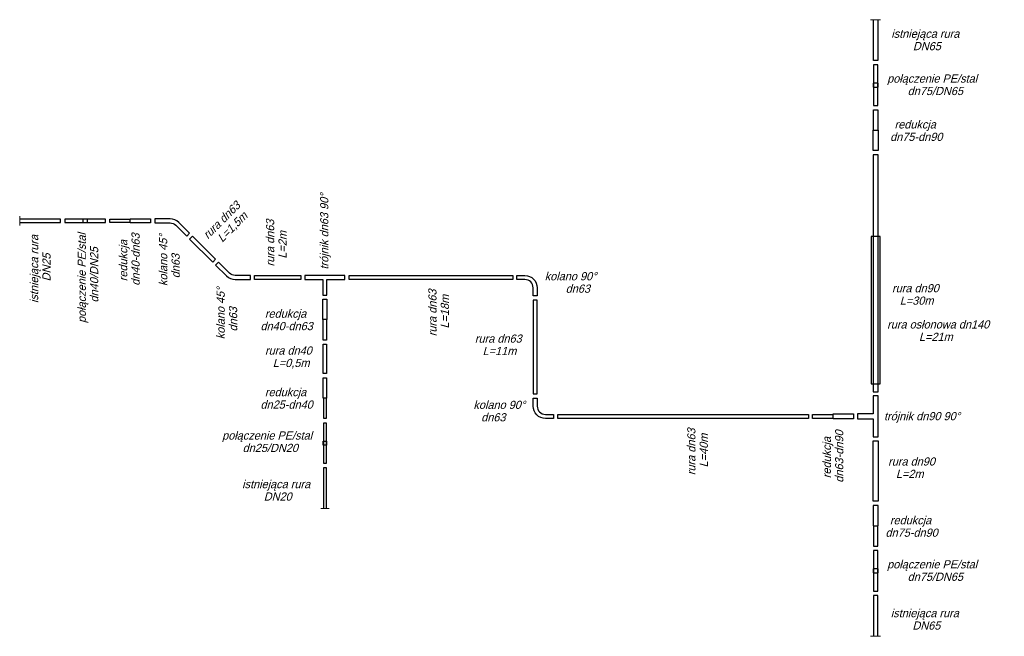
# Model space of a CAD drawing. Header units: millimetres. Extents: x 672 to 1590, y 691 to 891.
# Tile 3 of 4: x 766 to 796, y 820 to 839. Entities that reach past the tile are written whole.
import ezdxf
from ezdxf.lldxf.tags import DXFTag

# ---------------------------------------------------------------- set-up
doc = ezdxf.new("R2010")
doc.units = ezdxf.units.MM
doc.layers.add('5', color=3, linetype='Continuous', lineweight=18)
doc.layers.add('6', color=2, linetype='Continuous', lineweight=25)
doc.styles.get("Standard").update_dxf_attribs({"font": 'IC-isocp.shx', "oblique": 15})
tags = doc.linetypes.add('DASHED', pattern=[0.75, 0.5, -0.25]).pattern_tags.tags
tags[6:7] = [DXFTag(74, 4), DXFTag(75, 0), DXFTag(340, '0'), DXFTag(46, 1.0), DXFTag(50, 0.0), DXFTag(44, 0.0), DXFTag(45, 0.0)]
tags[4:5] = [DXFTag(74, 4), DXFTag(75, 0), DXFTag(340, '0'), DXFTag(46, 1.0), DXFTag(50, 0.0), DXFTag(44, 0.0), DXFTag(45, 0.0)]

msp = doc.modelspace()

# ---------------------------------------------------------------- linework, layer by layer
at = {"layer": '5', "linetype": 'DASHED'}
for p, q in [((792.08, 838.662), (792.384, 838.662)), ((766.076, 832.654), (766.076, 832.375)), ((775.53, 823.721), (775.276, 823.721)), ((792.08, 819.817), (792.384, 819.817))]:
    msp.add_line(p, q, dxfattribs=at)
at = {"layer": '6'}
for points in [[(792.295, 838.662), (792.295, 837.412), (792.17, 837.412), (792.17, 838.662)], [(792.17, 835.287), (792.17, 835.912), (792.295, 835.912), (792.295, 835.287)], [(766.076, 832.465), (767.326, 832.465), (767.326, 832.565), (766.076, 832.565)], [(769.451, 832.465), (768.826, 832.465), (768.826, 832.565), (769.451, 832.565)], [(775.466, 830.72), (776.016, 830.72), (776.016, 830.845), (774.791, 830.845), (774.791, 830.72), (775.341, 830.72)], [(775.341, 830.72), (775.341, 830.245), (775.466, 830.245), (775.466, 830.72)], [(775.453, 829.495), (775.453, 828.87), (775.353, 828.87), (775.353, 829.495)], [(792.157, 826.462), (792.157, 825.912), (792.307, 825.912), (792.307, 827.162), (792.157, 827.162), (792.157, 826.612)], [(775.441, 827.096), (775.441, 826.471), (775.366, 826.471), (775.366, 827.096)], [(790.932, 826.475), (790.307, 826.475), (790.307, 826.6), (790.932, 826.6)], [(792.157, 826.612), (791.682, 826.612), (791.682, 826.462), (792.157, 826.462)], [(775.366, 823.721), (775.366, 824.971), (775.441, 824.971), (775.441, 823.721)], [(792.17, 823.192), (792.17, 822.567), (792.295, 822.567), (792.295, 823.192)], [(792.295, 819.817), (792.295, 821.067), (792.17, 821.067), (792.17, 819.817)]]:
    msp.add_lwpolyline(points, dxfattribs=at)
for points in [[(792.295, 836.037), (792.295, 837.287), (792.17, 837.287), (792.17, 836.037)], [(792.307, 836.6), (792.307, 836.725), (792.157, 836.725), (792.157, 836.6)], [(792.307, 835.287), (792.307, 834.662), (792.157, 834.662), (792.157, 835.287)], [(792.157, 834.537), (792.157, 827.287), (792.307, 827.287), (792.307, 834.537)], [(767.451, 832.465), (768.701, 832.465), (768.701, 832.565), (767.451, 832.565)], [(768.138, 832.452), (768.013, 832.452), (768.013, 832.577), (768.138, 832.577)], [(769.451, 832.577), (770.076, 832.577), (770.076, 832.452), (769.451, 832.452)], [(771.976, 831.251), (771.268, 831.959), (771.356, 832.047), (772.064, 831.339)], [(792.095, 832.037), (792.095, 827.537), (792.37, 827.537), (792.37, 832.037)], [(774.666, 830.72), (773.256, 830.72), (773.256, 830.845), (774.666, 830.845)], [(781.141, 830.72), (776.141, 830.72), (776.141, 830.845), (781.141, 830.845)], [(775.341, 829.495), (775.341, 830.12), (775.466, 830.12), (775.466, 829.495)], [(781.766, 830.095), (781.766, 827.225), (781.891, 827.225), (781.891, 830.095)], [(775.453, 828.745), (775.453, 827.846), (775.353, 827.846), (775.353, 828.745)], [(775.353, 827.096), (775.353, 827.721), (775.453, 827.721), (775.453, 827.096)], [(790.182, 826.475), (782.516, 826.475), (782.516, 826.6), (790.182, 826.6)], [(790.932, 826.612), (791.557, 826.612), (791.557, 826.462), (790.932, 826.462)], [(775.366, 825.096), (775.366, 826.346), (775.441, 826.346), (775.441, 825.096)], [(775.353, 825.659), (775.353, 825.784), (775.453, 825.784), (775.453, 825.659)], [(792.157, 823.942), (792.157, 825.787), (792.307, 825.787), (792.307, 823.942)], [(792.307, 823.192), (792.307, 823.817), (792.157, 823.817), (792.157, 823.192)], [(792.295, 821.192), (792.295, 822.442), (792.17, 822.442), (792.17, 821.192)], [(792.307, 821.754), (792.307, 821.879), (792.157, 821.879), (792.157, 821.754)]]:
    msp.add_lwpolyline(points, close=True, dxfattribs=at)
for points in [[(770.671, 832.577), (770.201, 832.577), (770.201, 832.452), (770.671, 832.452, -0.198912), (770.847, 832.379), (771.179, 832.047), (771.268, 832.135), (770.936, 832.468, 0.198912)], [(772.662, 830.72), (773.131, 830.72), (773.131, 830.845), (772.662, 830.845, -0.198912), (772.485, 830.918), (772.153, 831.251), (772.064, 831.162), (772.396, 830.83, 0.198912)], [(781.891, 830.47), (781.891, 830.22), (781.766, 830.22), (781.766, 830.47, 0.414214), (781.516, 830.72), (781.266, 830.72), (781.266, 830.845), (781.516, 830.845, -0.414214)], [(781.766, 826.85), (781.766, 827.1), (781.891, 827.1), (781.891, 826.85, 0.414214), (782.141, 826.6), (782.391, 826.6), (782.391, 826.475), (782.141, 826.475, -0.414214)]]:
    msp.add_lwpolyline(points, format="xyb", close=True, dxfattribs=at)

# ---------------------------------------------------------------- texts
at = {"layer": '5', "oblique": 15}
for s, rotation, p in [('istniejąca rura', 360, (792.71, 838.109)), ('DN65', 360, (793.371, 837.729)), ('połączenie PE/stal', 360, (792.584, 836.738)), ('dn75/DN65', 360, (793.211, 836.358)), ('redukcja ', 360, (792.81, 835.337)), ('dn75-dn90', 360, (792.675, 834.957)), ('trójnik dn63 90%%D', 90, (775.508, 831.025)), ('rura dn63', 45, (771.827, 831.944)), ('połączenie PE/stal', 90, (768.097, 829.392)), ('L=1,5m', 45, (772.264, 831.843)), ('rura dn63', 90, (773.853, 831.122)), ('istniejąca rura', 90, (766.641, 830.003)), ('redukcja ', 90, (769.362, 830.667)), ('dn40-dn63', 90, (769.742, 830.532)), ('kolano 45%%D', 90, (770.585, 830.523)), ('L=2m', 90, (774.233, 831.359)), ('dn40/DN25', 90, (768.477, 830.019)), ('DN25', 90, (767.021, 830.664)), ('dn63', 90, (770.965, 830.76)), ('kolano 45%%D', 90, (772.342, 828.896)), ('rura dn63', 90, (778.813, 828.987)), ('rura dn90', 360, (792.733, 830.331)), ('L=18m', 90, (779.193, 829.224)), ('L=30m', 360, (792.97, 829.951)), ('dn63', 90, (772.722, 829.133)), ('redukcja ', 360, (773.569, 829.553)), ('dn40-dn63', 360, (773.434, 829.173)), ('rura osłonowa dn140', 360, (792.583, 829.224)), ('rura dn63', 360, (779.985, 828.791)), ('L=21m', 360, (793.556, 828.844)), ('rura dn40', 360, (773.572, 828.426)), ('L=11m', 360, (780.222, 828.411)), ('L=0,5m', 360, (773.809, 828.046)), ('redukcja ', 360, (773.569, 827.154)), ('dn25-dn40', 360, (773.434, 826.774)), ('kolano 90%%D', 360, (779.942, 826.766)), ('dn63', 360, (780.179, 826.386)), ('trójnik dn90 90%%D', 360, (792.487, 826.42)), ('rura dn63', 90, (786.725, 824.741)), ('połączenie PE/stal', 360, (772.262, 825.829)), ('L=40m', 90, (787.105, 824.979)), ('redukcja ', 90, (790.863, 824.647)), ('dn63-dn90', 90, (791.243, 824.512)), ('dn25/DN20', 360, (772.889, 825.449)), ('rura dn90', 360, (792.614, 825.035)), ('L=2m', 360, (792.852, 824.655)), ('istniejąca rura', 360, (772.873, 824.343)), ('DN20', 360, (773.534, 823.963)), ('redukcja ', 360, (792.668, 823.239)), ('dn75-dn90', 360, (792.533, 822.859)), ('połączenie PE/stal', 360, (792.584, 821.892)), ('dn75/DN65', 360, (793.211, 821.512)), ('istniejąca rura', 360, (792.695, 820.4)), ('DN65', 360, (793.356, 820.02))]:
    msp.add_text(s, height=0.25, rotation=rotation, dxfattribs=at).set_placement(p)
for s, p in [('kolano 90%%D', (782.12, 830.697)), ('dn63', (782.761, 830.317))]:
    msp.add_text(s, height=0.25, dxfattribs=at).set_placement(p)

doc.saveas('drawing.dxf')
